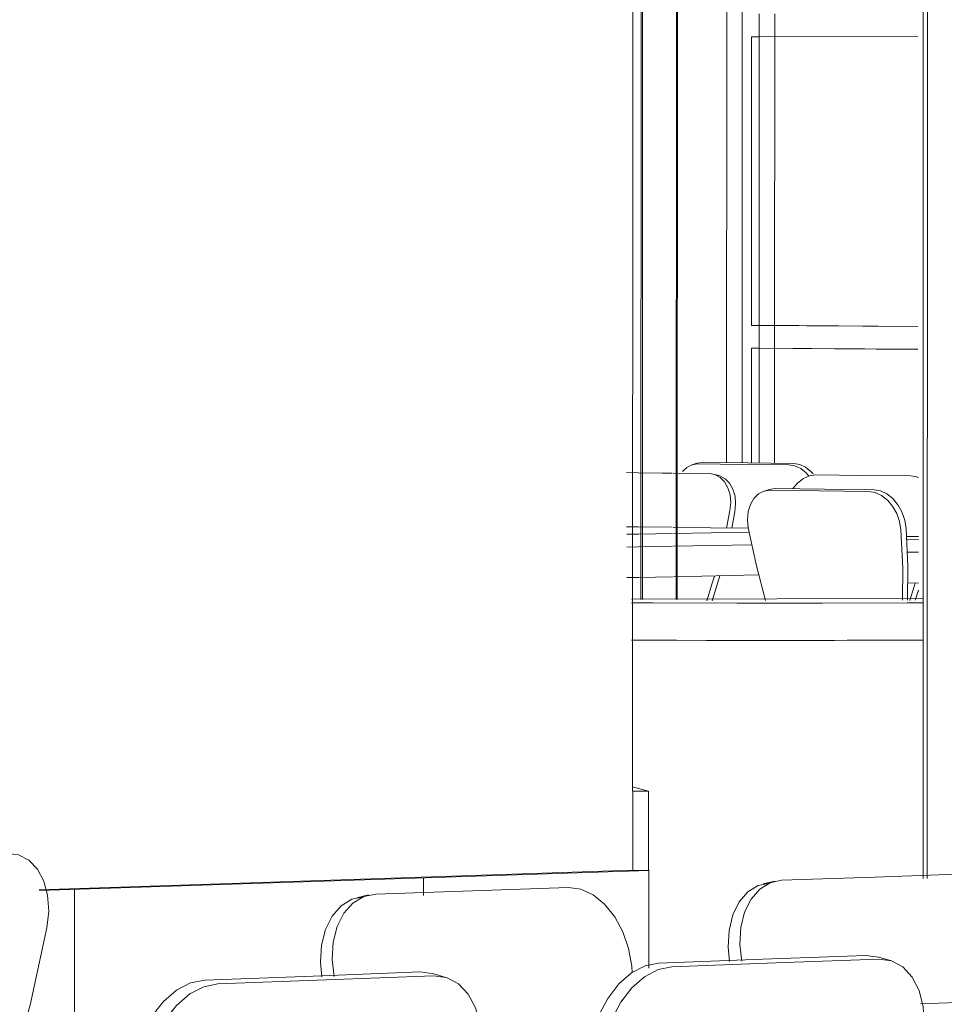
# Model space of a CAD drawing. Header units: metres. Extents: x -32 to 90, y -28 to 32.
# Tile 82 of 148: x 90.06627 to 90.06737, y 1.77621 to 1.77738. Entities that reach past the tile are written whole.
import ezdxf

# ---------------------------------------------------------------- set-up
doc = ezdxf.new("R2010")
doc.units = ezdxf.units.M
for name, color, linetype, lineweight in [('A-DOOR', 31, 'Continuous', 18), ('A-GENM', 13, 'Continuous', 18), ('A-GLAZ-CURT', 52, 'Continuous', 18), ('A-GLAZ-CWMG', 51, 'Continuous', 18), ('A-WALL', 113, 'Continuous', 18), ('A-WALL-PATT', 111, 'Continuous', 35), ('I-FURN', 30, 'Continuous', 18)]:
    doc.layers.add(name, color=color, linetype=linetype, lineweight=lineweight)

# ---------------------------------------------------------------- blocks, each defined once
blk = doc.blocks.new('FP_63-3-RESTAURANTE- ÁREA DE REFEIÇÃO AMPLIADA')
at = {"layer": 'A-WALL-PATT', "lineweight": 9}
for p, q in [((3.3145587, 1.7763408), (3.3145587, 1.7763617)), ((3.3141434, 1.7761642), (3.3141435, 1.7763478))]:
    blk.add_line(p, q, dxfattribs=at)

msp = doc.modelspace()

# ---------------------------------------------------------------- linework, layer by layer
at = {"layer": 'A-DOOR', "lineweight": 9}
for p, q in [((90.067048, 1.7766931), (90.0670485, 1.7779503)), ((90.0670499, 1.7779506), (90.0670493, 1.7766931))]:
    msp.add_line(p, q, dxfattribs=at)
at = {"layer": 'A-GENM', "lineweight": 9}
for p, q in [((90.0673411, 1.7766943), (90.0669949, 1.7766933)), ((90.0673378, 1.7766447), (90.0673412, 1.7766447))]:
    msp.add_line(p, q, dxfattribs=at)
for points in [[(90.0669948, 1.776689, 0), (90.0670204, 1.776689, 0), (90.0671206, 1.7766888, 0), (90.0672218, 1.7766888, 0), (90.0673229, 1.776689, 0), (90.0673413, 1.7766891, 0)], [(90.067035, 1.7766445, 0), (90.0670204, 1.7766445, 0), (90.0669948, 1.7766446, 0)], [(90.0670351, 1.7766445, 0), (90.0670485, 1.7766445, 0), (90.0670842, 1.7766444, 0)], [(90.0671351, 1.7766444, 0), (90.0671206, 1.7766444, 0), (90.0670842, 1.7766444, 0)], [(90.0671351, 1.7766444, 0), (90.0671496, 1.7766444, 0), (90.0671854, 1.7766444, 0)], [(90.0672366, 1.7766444, 0), (90.0672218, 1.7766444, 0), (90.0671854, 1.7766444, 0)], [(90.0672366, 1.7766444, 0), (90.0672513, 1.7766445, 0), (90.0672868, 1.7766445, 0)], [(90.0673378, 1.7766447, 0), (90.0673229, 1.7766446, 0), (90.0672868, 1.7766445, 0)]]:
    msp.add_polyline3d(points, dxfattribs=at)
at = {"layer": 'A-GLAZ-CURT', "lineweight": 9}
for p, q in [((90.0670066, 1.7779503), (90.0670061, 1.7766929)), ((90.0670078, 1.776693), (90.0670083, 1.7779508)), ((90.0671378, 1.7773627), (90.0671377, 1.7770193)), ((90.0673355, 1.7773633), (90.0671378, 1.7773627)), ((90.0671378, 1.7773627), (90.067147, 1.7773627)), ((90.067147, 1.7773627), (90.0673355, 1.7773633)), ((90.0671377, 1.7770193), (90.0671469, 1.7770194)), ((90.0671377, 1.7770193), (90.0673354, 1.777018)), ((90.0673354, 1.7770181), (90.0671469, 1.7770194)), ((90.0671377, 1.776992), (90.0671376, 1.7768553)), ((90.0671377, 1.776992), (90.0671469, 1.7769921)), ((90.0673354, 1.7769906), (90.0671377, 1.776992)), ((90.0671469, 1.7769921), (90.0673354, 1.7769908))]:
    msp.add_line(p, q, dxfattribs=at)
at = {"layer": 'A-GLAZ-CWMG', "lineweight": 9}
for p, q in [((90.0673473, 1.7780535), (90.0673468, 1.7763611)), ((90.0673417, 1.7763609), (90.0673423, 1.7780304)), ((90.0671269, 1.7777465), (90.0671267, 1.7773762)), ((90.0671469, 1.77739), (90.0671468, 1.7773763)), ((90.0671653, 1.7773901), (90.0671653, 1.7773762)), ((90.0671267, 1.7773762), (90.0671266, 1.7770059)), ((90.0671468, 1.7773763), (90.0671468, 1.7773628)), ((90.0671653, 1.7773762), (90.0671653, 1.7773628)), ((90.0671468, 1.7773628), (90.0671467, 1.7770192)), ((90.0671653, 1.7773628), (90.0671651, 1.7770191)), ((90.0671467, 1.7770192), (90.0671467, 1.7770058)), ((90.0671651, 1.7770191), (90.0671651, 1.7770059)), ((90.0671266, 1.7770059), (90.0671265, 1.7768555)), ((90.0671467, 1.7770058), (90.0671467, 1.776992)), ((90.0671651, 1.7770059), (90.0671651, 1.7769918)), ((90.0671467, 1.776992), (90.0671467, 1.7768552)), ((90.0671651, 1.7769918), (90.0671651, 1.776855))]:
    msp.add_line(p, q, dxfattribs=at)
at = {"layer": 'A-WALL', "lineweight": 9}
for p, q in [((90.0669961, 1.776465), (90.0669973, 1.7793635)), ((90.0671081, 1.7768557), (90.0671085, 1.7780324)), ((90.066996, 1.7764701), (90.0670153, 1.7764651)), ((90.0669965, 1.776465), (90.0670153, 1.7764651)), ((90.0669965, 1.7763706), (90.0669965, 1.776465)), ((90.0670153, 1.7764651), (90.0670153, 1.7763707)), ((90.0662904, 1.7763473), (90.066996, 1.7763707)), ((90.0670157, 1.7763706), (90.0662907, 1.7763465)), ((90.066996, 1.7763707), (90.0669965, 1.7763706)), ((90.0669965, 1.7763706), (90.0670153, 1.7763707)), ((90.0670157, 1.7763706), (90.0670153, 1.7763707)), ((90.0670156, 1.7762542), (90.0670157, 1.7763706))]:
    msp.add_line(p, q, dxfattribs=at)
at = {"layer": 'I-FURN', "lineweight": 9}
for p, q in [((90.0670671, 1.7768535), (90.0670728, 1.7768553)), ((90.0671278, 1.7768538), (90.0670735, 1.7768544)), ((90.0670792, 1.7768562), (90.0671335, 1.7768556)), ((90.0671822, 1.7768532), (90.0671278, 1.7768538)), ((90.0671335, 1.7768556), (90.0671879, 1.7768549)), ((90.0670029, 1.7768439), (90.0669889, 1.776844)), ((90.0670313, 1.7768435), (90.0670029, 1.7768439)), ((90.0670432, 1.7768434), (90.0670313, 1.7768435)), ((90.0670872, 1.7768429), (90.0670446, 1.7768434)), ((90.0670928, 1.7768421), (90.0670987, 1.7768405)), ((90.0672704, 1.7768408), (90.0672139, 1.7768414)), ((90.0673271, 1.7768401), (90.0672704, 1.7768408)), ((90.0673341, 1.7768389), (90.0673271, 1.7768401)), ((90.0673328, 1.7768393), (90.0673362, 1.7768384)), ((90.0671528, 1.7768221), (90.0671589, 1.776824)), ((90.0672184, 1.7768224), (90.0671598, 1.7768231)), ((90.0671659, 1.776825), (90.0672246, 1.7768243)), ((90.0672773, 1.7768217), (90.0672184, 1.7768224)), ((90.0672246, 1.7768243), (90.0672834, 1.7768236)), ((90.0671079, 1.776778), (90.067112, 1.7767989)), ((90.0671179, 1.7767973), (90.0671141, 1.7767779)), ((90.067003, 1.7767795), (90.066989, 1.7767797)), ((90.0670433, 1.776779), (90.067003, 1.7767795)), ((90.0671335, 1.7767778), (90.0670446, 1.7767789)), ((90.0669892, 1.7767706), (90.0670032, 1.7767708)), ((90.0670032, 1.7767708), (90.0670435, 1.7767715)), ((90.0670448, 1.7767716), (90.0671346, 1.7767732)), ((90.0673364, 1.7767682), (90.0673218, 1.7767679)), ((90.0670032, 1.7767556), (90.0669892, 1.7767554)), ((90.0670435, 1.7767564), (90.0670032, 1.7767556)), ((90.0671378, 1.7767582), (90.0670448, 1.7767564)), ((90.0673221, 1.7767648), (90.0673365, 1.7767646)), ((90.0673365, 1.7767493), (90.0673228, 1.7767495)), ((90.0671461, 1.7767222), (90.0670448, 1.7767202)), ((90.0670032, 1.7767193), (90.0669892, 1.7767191)), ((90.0670435, 1.7767202), (90.0670032, 1.7767193)), ((90.0673365, 1.7767125), (90.0673234, 1.7767127)), ((90.0673362, 1.7767041), (90.0673324, 1.7766921)), ((90.0671515, 1.7763545), (90.0671656, 1.7763578)), ((90.0672845, 1.7763627), (90.0671735, 1.7763589)), ((90.0673945, 1.7763664), (90.0672845, 1.7763627)), ((90.0668057, 1.7763464), (90.0666907, 1.7763425)), ((90.0669198, 1.7763503), (90.0668057, 1.7763464)), ((90.0666681, 1.776338), (90.0666822, 1.7763414)), ((90.0670272, 1.7762603), (90.067151, 1.7762649)), ((90.067151, 1.7762649), (90.0672737, 1.7762695)), ((90.0672892, 1.776265), (90.0671665, 1.7762604)), ((90.0672737, 1.7762695), (90.0672888, 1.7762675)), ((90.0672876, 1.7762679), (90.0673031, 1.7762634)), ((90.0669959, 1.7762488), (90.0669952, 1.7762567)), ((90.0671665, 1.7762604), (90.0670428, 1.7762558)), ((90.0664872, 1.7762401), (90.0666161, 1.7762449)), ((90.0666317, 1.7762403), (90.0665028, 1.7762355)), ((90.0666161, 1.7762449), (90.0667437, 1.7762497)), ((90.0667593, 1.7762451), (90.0666317, 1.7762403)), ((90.0667437, 1.7762497), (90.0667595, 1.7762476)), ((90.0667587, 1.7762479), (90.0667742, 1.7762433)), ((90.0679106, 1.7762344), (90.0673389, 1.7762117))]:
    msp.add_line(p, q, dxfattribs=at)
for points in [[(90.0670735, 1.7768544, 0), (90.0670668, 1.7768534, 0), (90.0670607, 1.7768503, 0), (90.0670556, 1.7768453, 0), (90.0670556, 1.7768453, 0)], [(90.06707, 1.7768542, 0), (90.0670725, 1.7768552, 0), (90.0670792, 1.7768562, 0)], [(90.067206, 1.77684, 0), (90.0672027, 1.7768436, 0), (90.0671962, 1.7768488, 0), (90.0671893, 1.7768521, 0), (90.0671822, 1.7768532, 0)], [(90.0671879, 1.7768549, 0), (90.067195, 1.7768538, 0), (90.0672019, 1.7768505, 0), (90.0672084, 1.7768454, 0), (90.0672109, 1.7768427, 0)], [(90.067112, 1.7767989, 0), (90.0671129, 1.7768084, 0), (90.0671122, 1.7768176, 0), (90.0671097, 1.776826, 0), (90.0671057, 1.776833, 0), (90.0671005, 1.7768383, 0), (90.0670942, 1.7768417, 0), (90.0670872, 1.7768429, 0)], [(90.0670956, 1.7768411, 0), (90.0671001, 1.7768401, 0), (90.0671064, 1.7768367, 0), (90.0671116, 1.7768314, 0), (90.0671156, 1.7768244, 0), (90.0671181, 1.776816, 0), (90.0671188, 1.7768068, 0), (90.0671179, 1.7767973, 0)], [(90.0672139, 1.7768414, 0), (90.0672066, 1.7768404, 0), (90.0671994, 1.7768372, 0), (90.0671928, 1.776832, 0), (90.0671869, 1.776825, 0)], [(90.0671598, 1.7768231, 0), (90.0671525, 1.776822, 0), (90.0671459, 1.7768187, 0), (90.0671404, 1.7768133, 0), (90.0671363, 1.7768061, 0), (90.0671337, 1.7767976, 0), (90.0671329, 1.7767881, 0), (90.0671338, 1.7767782, 0)], [(90.0671559, 1.7768228, 0), (90.0671587, 1.7768239, 0), (90.0671659, 1.776825, 0)], [(90.0673154, 1.7767758, 0), (90.0673137, 1.7767857, 0), (90.0673104, 1.7767953, 0), (90.0673055, 1.776804, 0), (90.0672994, 1.7768114, 0), (90.0672924, 1.7768169, 0), (90.0672849, 1.7768204, 0), (90.0672773, 1.7768217, 0)], [(90.0672834, 1.7768236, 0), (90.0672911, 1.7768223, 0), (90.0672986, 1.7768188, 0), (90.0673056, 1.7768132, 0), (90.0673117, 1.7768059, 0), (90.0673165, 1.7767972, 0), (90.0673199, 1.7767876, 0), (90.0673215, 1.7767777, 0)], [(90.0671338, 1.7767782, 0), (90.0671435, 1.776733, 0), (90.0671545, 1.7766918, 0)], [(90.0673174, 1.7766922, 0), (90.0673176, 1.7767305, 0), (90.0673154, 1.7767758, 0)], [(90.0673215, 1.7767777, 0), (90.0673237, 1.7767324, 0), (90.0673234, 1.7766923, 0)], [(90.0670844, 1.7766913, 0), (90.067091, 1.7767123, 0), (90.0670936, 1.776721, 0)], [(90.0671, 1.7767211, 0), (90.067097, 1.7767107, 0), (90.0670908, 1.7766913, 0)], [(90.067326, 1.776692, 0), (90.0673312, 1.7767087, 0), (90.0673323, 1.7767124, 0)], [(90.0662995, 1.7763024, 0), (90.0663016, 1.7763221, 0), (90.0663003, 1.776341, 0), (90.0662958, 1.7763579, 0), (90.0662882, 1.7763721, 0), (90.066278, 1.7763826, 0), (90.0662657, 1.776389, 0), (90.066252, 1.7763909, 0)], [(90.0671735, 1.7763589, 0), (90.0671597, 1.776356, 0), (90.0671474, 1.7763484, 0), (90.0671371, 1.7763365, 0), (90.0671295, 1.7763209, 0), (90.0671251, 1.7763026, 0), (90.0671239, 1.7762824, 0), (90.067126, 1.7762625, 0)], [(90.0669952, 1.7762567, 0), (90.0669915, 1.7762776, 0), (90.0669847, 1.7762975, 0), (90.0669749, 1.7763155, 0), (90.0669629, 1.7763304, 0), (90.0669492, 1.7763416, 0), (90.0669346, 1.7763483, 0), (90.0669198, 1.7763503, 0)], [(90.0671115, 1.776262, 0), (90.0671099, 1.7762791, 0), (90.067111, 1.7762992, 0), (90.0671155, 1.7763176, 0), (90.0671231, 1.7763331, 0), (90.0671333, 1.776345, 0), (90.0671457, 1.7763526, 0), (90.0671595, 1.7763556, 0)], [(90.0666264, 1.7762438, 0), (90.0666248, 1.7762612, 0), (90.0666261, 1.7762817, 0), (90.0666308, 1.7763004, 0), (90.0666387, 1.7763163, 0), (90.0666494, 1.7763284, 0), (90.0666623, 1.7763362, 0), (90.0666763, 1.7763391, 0)], [(90.0666907, 1.7763425, 0), (90.0666764, 1.7763396, 0), (90.0666635, 1.7763318, 0), (90.0666528, 1.7763197, 0), (90.0666449, 1.7763038, 0), (90.0666402, 1.7762851, 0), (90.0666389, 1.7762646, 0), (90.066641, 1.7762444, 0)], [(90.0662682, 1.7761675, 0), (90.0662798, 1.776212, 0), (90.0662995, 1.7763024, 0)], [(90.0673405, 1.7761641, 0), (90.0673431, 1.7761867, 0), (90.0673419, 1.7762082, 0), (90.0673371, 1.7762276, 0), (90.0673289, 1.7762437, 0), (90.0673178, 1.7762557, 0), (90.0673043, 1.776263, 0), (90.0672892, 1.776265, 0)], [(90.0669441, 1.7761529, 0), (90.0669482, 1.7761758, 0), (90.0669558, 1.776198, 0), (90.0669666, 1.7762183, 0), (90.0669799, 1.7762354, 0), (90.066995, 1.7762486, 0), (90.0670111, 1.776257, 0), (90.0670272, 1.7762603, 0)], [(90.0670428, 1.7762558, 0), (90.0670266, 1.7762525, 0), (90.0670105, 1.7762441, 0), (90.0669954, 1.7762309, 0), (90.0669821, 1.7762137, 0), (90.0669714, 1.7761935, 0), (90.0669637, 1.7761712, 0), (90.0669597, 1.7761483, 0)], [(90.0664012, 1.7761305, 0), (90.0664053, 1.7761538, 0), (90.0664132, 1.7761765, 0), (90.0664243, 1.7761972, 0), (90.066438, 1.7762147, 0), (90.0664537, 1.7762281, 0), (90.0664704, 1.7762368, 0), (90.0664872, 1.7762401, 0)], [(90.0668152, 1.7761557, 0), (90.0668158, 1.7761652, 0), (90.0668145, 1.7761872, 0), (90.0668094, 1.7762069, 0), (90.0668007, 1.7762234, 0), (90.0667891, 1.7762356, 0), (90.066775, 1.776243, 0), (90.0667593, 1.7762451, 0)], [(90.0665028, 1.7762355, 0), (90.066486, 1.7762321, 0), (90.0664693, 1.7762235, 0), (90.0664536, 1.77621, 0), (90.0664399, 1.7761925, 0), (90.0664288, 1.7761718, 0), (90.0664209, 1.7761492, 0), (90.0664168, 1.7761258, 0)]]:
    msp.add_polyline3d(points, dxfattribs=at)

# ---------------------------------------------------------------- block references
at = {"layer": 'A-WALL', "lineweight": 9}
msp.add_blockref('FP_63-3-RESTAURANTE- ÁREA DE REFEIÇÃO AMPLIADA', (86.7521889, 0), dxfattribs=at)

doc.saveas('drawing.dxf')
